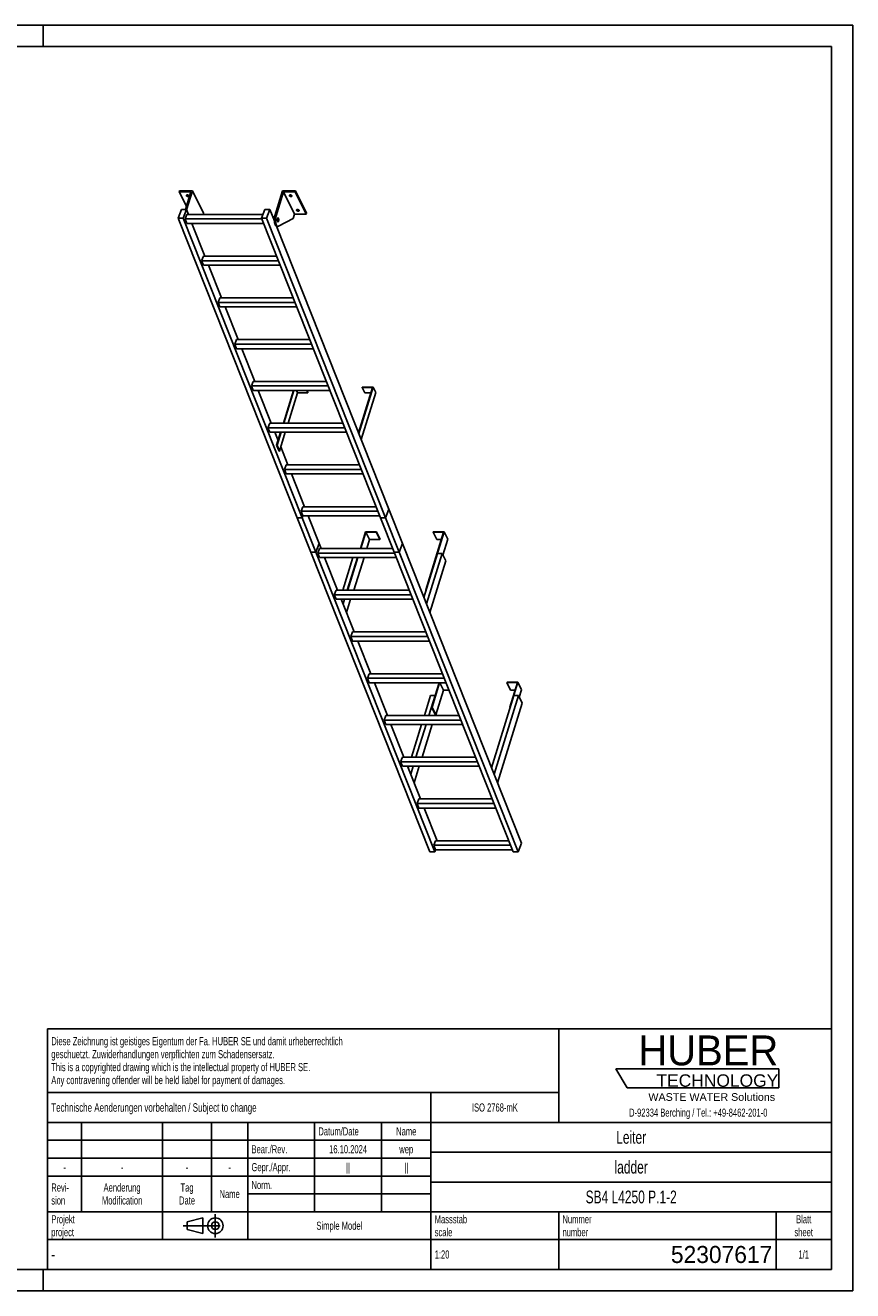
# Model space of a CAD drawing. Header units: millimetres. Extents: x 0 to 8400, y 0 to 5940.
# Tile 2 of 2: x 4516 to 8400, y 0 to 5940. Entities that reach past the tile are written whole.
import ezdxf

# ---------------------------------------------------------------- set-up
doc = ezdxf.new("R2010")
doc.units = ezdxf.units.MM
doc.header["$LTSCALE"] = 462
doc.linetypes.add('CENTER', pattern=[0.6, 0.375, -0.075, 0.075, -0.075])
doc.layers.get('0').update_dxf_attribs({"linetype": 'CONTINUOUS'})
for name, color, linetype in [('005_AXIS', 7, 'CONTINUOUS'), ('HUBER_Logo_BL1', 7, 'CONTINUOUS'), ('HUBER_Logo_BL2', 7, 'CONTINUOUS')]:
    doc.layers.add(name, color=color, linetype=linetype)
doc.styles.get("Standard").update_dxf_attribs({"font": 'txt', "width": 0.7})
doc.styles.add('TEXTSTYLE_2', font='txt')
doc.styles.add('TEXTSTYLE_3', font='arial.ttf')
doc.styles.add('TEXTSTYLE_5', font='txt', dxfattribs={"width": 0.8})
doc.styles.add('TEXTSTYLE_6', font='txt')

# ---------------------------------------------------------------- blocks, each defined once
blk = doc.blocks.new('HUBER_LOGO_BL1', base_point=(7675, 1007.5))
at = {"layer": 'HUBER_Logo_BL1', "color": 2, "linetype": 'Continuous', "attachment_point": 3, "line_spacing_factor": 0.78}
for s, insert, char_height, width, style in [('HUBER\\P\\fArial;\\H58.5;TECHNOLOGY ', (8050.7, 1198.2), 140.4, 775.343, 'TEXTSTYLE_2'), ('WASTE WATER Solutions', (8036, 927.2), 36, 594.067, 'TEXTSTYLE_3')]:
    blk.add_mtext(s, dxfattribs=dict(at, insert=insert, char_height=char_height, width=width, style=style))
at = {"layer": 'HUBER_Logo_BL1', "color": 2, "linetype": 'Continuous', "insert": (7675, 854.8), "char_height": 38, "width": 1621.786, "attachment_point": 2, "line_spacing_factor": 0.96}
blk.add_mtext('D-92334 Berching / Tel.: +49-8462-201-0', dxfattribs=at)
blk = doc.blocks.new('PROJEKTIONSMETHODE_1_BL3', base_point=(5360, 305))
at = {"color": 2, "linetype": 'CENTER'}
for p, q in [((5407.7, 360), (5407.7, 250)), ((5257.3, 305), (5462.7, 305))]:
    blk.add_line(p, q, dxfattribs=at)
at = {"color": 2, "linetype": 'Continuous'}
for p, q in [((5275.7, 323.3), (5349, 341.7)), ((5275.7, 286.7), (5275.7, 323.3)), ((5349, 268.3), (5349, 341.7)), ((5275.7, 286.7), (5349, 268.3))]:
    blk.add_line(p, q, dxfattribs=at)
for radius in [36.7, 18.3]:
    blk.add_circle((5407.7, 305), radius, dxfattribs=at)
blk = doc.blocks.new('*T17')
at = {"color": 3, "linetype": 'Continuous'}
for p, q in [((0, 0), (3680, 0)), ((0, 0), (0, -1130)), ((2400, 0), (2400, -440)), ((3680, 0), (3680, -1130)), ((0, -300), (2400, -300)), ((1800, -300), (1800, -1130)), ((0, -440), (3680, -440)), ((160, -440), (160, -860)), ((540, -440), (540, -990)), ((770, -440), (770, -860)), ((940, -440), (940, -990)), ((1254, -440), (1254, -860)), ((1568, -440), (1568, -860)), ((0, -524), (1800, -524)), ((1800, -580), (3680, -580)), ((0, -608), (1800, -608)), ((0, -692), (1800, -692)), ((1800, -720), (3680, -720)), ((940, -776), (1800, -776)), ((0, -860), (3680, -860)), ((2400, -860), (2400, -1130)), ((3420, -860), (3420, -1130)), ((0, -990), (3680, -990)), ((0, -1130), (3680, -1130))]:
    blk.add_line(p, q, dxfattribs=at)
at = {"color": 2, "linetype": 'Continuous', "line_spacing_factor": 0.96}
for s, insert, char_height, width, attachment_point in [('Diese Zeichnung ist geistiges Eigentum der Fa. HUBER SE und damit urheberrechtlich \\Pgeschuetzt. Zuwiderhandlungen verpflichten zum Schadensersatz.\\PThis is a copyrighted drawing which is the intellectual property of HUBER SE.\\PAny contravening offender will be held liabel for payment of damages.', (17.5, -39.8), 38, 4429.714, 1), ('Technische Aenderungen vorbehalten / Subject to change', (17.5, -350), 40, 3049.524, 1), ('ISO 2768-mK', (2100, -351), 38, 665.905, 2), ('Datum/Date', (1271.5, -463), 38, 584.476, 1), ('Name', (1684, -463), 38, 253.333, 2), ('Leiter', (2740, -480), 60, 480, 2), ('Bear./Rev.', (957.5, -547), 38, 544.667, 1), ('16.10.2024', (1411, -547), 38, 546.476, 2), ('wep', (1684, -547), 38, 199.048, 2), ('-', (80, -631), 38, 68.762, 2), ('-', (350, -631), 38, 68.762, 2), ('-', (655, -631), 38, 68.762, 2), ('-', (855, -631), 38, 68.762, 2), ('Gepr./Appr.', (957.5, -631), 38, 598.952, 1), ('||', (1411, -631), 38, 101.333, 2), ('||', (1684, -631), 38, 101.333, 2), ('ladder', (2740, -620), 60, 502.857, 2), ('Revi-\\Psion', (17.5, -726.6), 38, 276.857, 1), ('Aenderung\\PModification', (350, -726.6), 38, 606.19, 2), ('Tag\\PDate', (655, -726.6), 38, 235.238, 2), ('Name', (855, -757), 38, 253.333, 2), ('Norm. ', (957.5, -715), 38, 351.048, 1), ('SB4 L4250 P.1-2', (2740, -760), 60, 1351.429, 2), ('Projekt\\Pproject', (17.5, -875.6), 38, 367.333, 1), ('Massstab\\Pscale', (1817.5, -875.6), 38, 448.762, 1), ('Nummer\\Pnumber', (2417.5, -875.6), 38, 372.762, 1), ('Blatt\\Psheet', (3550, -875.6), 38, 275.048, 2), ('Simple Model', (1370, -906), 38, 656.857, 2), ('1:20', (1817.5, -1041), 38, 204.476, 1), ('1/1', (3550, -1041), 38, 159.238, 2)]:
    blk.add_mtext(s, dxfattribs=dict(at, insert=insert, char_height=char_height, width=width, attachment_point=attachment_point))
for s, insert, char_height, width, attachment_point, style in [('-', (17.5, -1035), 50, 36.667, 1, 'TEXTSTYLE_5'), ('52307617', (3402.5, -1020), 80, 1093.333, 3, 'TEXTSTYLE_6')]:
    blk.add_mtext(s, dxfattribs=dict(at, insert=insert, char_height=char_height, width=width, attachment_point=attachment_point, style=style))
blk = doc.blocks.new('HUBER_LOGO_BL2', base_point=(7670.4, 997))
at = {"layer": 'HUBER_Logo_BL2', "color": 5, "linetype": 'Continuous'}
for p, q in [((8052.9, 1042), (7287.9, 1042)), ((7287.9, 1042), (7341.9, 952)), ((8052.9, 1042), (8052.9, 952)), ((7341.9, 952), (8052.9, 952))]:
    blk.add_line(p, q, dxfattribs=at)

msp = doc.modelspace()

# ---------------------------------------------------------------- linework, layer by layer
at = {"color": 3, "linetype": 'Continuous'}
for p, q in [((8400, 5940), (0, 5940)), ((4600, 5940), (4600, 5840)), ((8400, 5940), (8400, 0)), ((4600, 0), (4600, 100)), ((8400, 0), (0, 0))]:
    msp.add_line(p, q, dxfattribs=at)
at = {"color": 5, "linetype": 'Continuous'}
for p, q in [((8300, 5840), (100, 5840)), ((8300, 100), (8300, 5840)), ((100, 100), (8300, 100))]:
    msp.add_line(p, q, dxfattribs=at)
at = {"color": 7, "linetype": 'Continuous'}
for p, q in [((5293.014, 5158.495), (5238.672, 5158.495)), ((5293.014, 5158.495), (5267.553, 5076.104)), ((5272.523, 5074.301), (5299.993, 5163.195)), ((5687.129, 5044.912), (5723.681, 5163.195)), ((5727.755, 5158.495), (5692.655, 5044.912)), ((5779.612, 5052.821), (5727.755, 5158.495)), ((5782.098, 5158.495), (5727.755, 5158.495)), ((5233.24, 5035.402), (5248.78, 5076.104)), ((5248.78, 5076.104), (5271.807, 5076.104)), ((5271.807, 5076.104), (5256.267, 5035.402)), ((5265.509, 5031.04), (5273.687, 5052.462)), ((5631.205, 5052.462), (5273.687, 5052.462)), ((5351.85, 5057.521), (5350.287, 5052.462)), ((5624.691, 5035.402), (5640.231, 5076.104)), ((5640.231, 5076.104), (5663.257, 5076.104)), ((5663.257, 5076.104), (5647.718, 5035.402)), ((5684.713, 5022.086), (5663.257, 5076.104)), ((5779.612, 5052.821), (5773.411, 5032.755)), ((5779.612, 5052.821), (5833.955, 5052.821)), ((5792.157, 3628.232), (5233.24, 5035.402)), ((5256.267, 5035.402), (5233.24, 5035.402)), ((5815.184, 3628.232), (5256.267, 5035.402)), ((5273.851, 5010.038), (5265.509, 5031.04)), ((5626.424, 5031.04), (5265.509, 5031.04)), ((5273.851, 5010.038), (5634.766, 5010.038)), ((5300.346, 5010.038), (5298.44, 5009.05)), ((6183.608, 3628.232), (5624.691, 5035.402)), ((5647.718, 5035.402), (5624.691, 5035.402)), ((6206.634, 3628.232), (5647.718, 5035.402)), ((6222.174, 3668.933), (5694.881, 4996.485)), ((5696.28, 4996.264), (5701.807, 4996.264)), ((5773.411, 5032.755), (5704.117, 4996.857)), ((5343.368, 4835.017), (5351.546, 4856.438)), ((5351.71, 4814.014), (5343.368, 4835.017)), ((5704.283, 4835.017), (5343.368, 4835.017)), ((5695.774, 4856.438), (5351.546, 4856.438)), ((5351.71, 4814.014), (5712.625, 4814.014)), ((5421.227, 4638.993), (5429.406, 4660.415)), ((5429.569, 4617.99), (5421.227, 4638.993)), ((5782.142, 4638.993), (5421.227, 4638.993)), ((5773.633, 4660.415), (5429.406, 4660.415)), ((5429.569, 4617.99), (5790.484, 4617.99)), ((5507.265, 4464.391), (5499.086, 4442.969)), ((5851.492, 4464.391), (5507.265, 4464.391)), ((5507.428, 4421.967), (5499.086, 4442.969)), ((5860.001, 4442.969), (5499.086, 4442.969)), ((5507.428, 4421.967), (5868.343, 4421.967)), ((5585.124, 4268.367), (5576.945, 4246.945)), ((5585.287, 4225.943), (5576.945, 4246.945)), ((5937.86, 4246.945), (5576.945, 4246.945)), ((5929.351, 4268.367), (5585.124, 4268.367)), ((5585.287, 4225.943), (5946.202, 4225.943)), ((5776.796, 4225.943), (5729.33, 4072.344)), ((5793.385, 4215.276), (5788.151, 4225.943)), ((5836.967, 4225.943), (5842.201, 4215.276)), ((5838.22, 4225.943), (5842.685, 4216.843)), ((6145.923, 4240.141), (6080.012, 4026.851)), ((6097.591, 4241.707), (6097.107, 4240.141)), ((6109.309, 4215.276), (6097.107, 4240.141)), ((6097.107, 4240.141), (6145.923, 4240.141)), ((6097.591, 4241.707), (6148.25, 4241.707)), ((5749.215, 4072.344), (5793.385, 4215.276)), ((5842.201, 4215.276), (5793.385, 4215.276)), ((5842.685, 4216.843), (5842.201, 4215.276)), ((6138.24, 4215.276), (6109.309, 4215.276)), ((5662.983, 4072.344), (5654.804, 4050.922)), ((5663.146, 4029.919), (5654.804, 4050.922)), ((6015.719, 4050.922), (5654.804, 4050.922)), ((6007.21, 4072.344), (5662.983, 4072.344)), ((5663.146, 4029.919), (6024.061, 4029.919)), ((5716.22, 4029.919), (5697.453, 3969.19)), ((5708.637, 3941.032), (5736.105, 4029.919)), ((5748.351, 3876.32), (5714.768, 3960.871)), ((5740.842, 3876.32), (5732.663, 3854.898)), ((6085.069, 3876.32), (5740.842, 3876.32)), ((5741.005, 3833.896), (5732.663, 3854.898)), ((6093.578, 3854.898), (5732.663, 3854.898)), ((5741.005, 3833.896), (6101.92, 3833.896)), ((5826.21, 3680.296), (5765.202, 3833.896)), ((5792.157, 3628.232), (5815.184, 3628.232)), ((5792.185, 3628.162), (5792.212, 3628.232)), ((5856.085, 3467.283), (5792.185, 3628.162)), ((5792.185, 3628.162), (5815.211, 3628.162)), ((5818.701, 3680.296), (5810.522, 3658.874)), ((5818.864, 3637.872), (5810.522, 3658.874)), ((6171.437, 3658.874), (5810.522, 3658.874)), ((5815.184, 3628.232), (5818.864, 3637.872)), ((5815.211, 3628.162), (5818.919, 3637.872)), ((5879.111, 3467.283), (5815.211, 3628.162)), ((6162.928, 3680.296), (5818.701, 3680.296)), ((5818.864, 3637.872), (6179.779, 3637.872)), ((5894.651, 3507.984), (5843.061, 3637.872)), ((6183.608, 3628.232), (6206.634, 3628.232)), ((6183.662, 3628.232), (6183.636, 3628.162)), ((6183.636, 3628.162), (6206.662, 3628.162)), ((6247.536, 3467.283), (6183.636, 3628.162)), ((6206.634, 3628.232), (6222.174, 3668.933)), ((6206.662, 3628.162), (6222.202, 3668.863)), ((6270.562, 3467.283), (6206.662, 3628.162)), ((6222.202, 3668.863), (6222.147, 3668.863)), ((6286.102, 3507.984), (6222.202, 3668.863)), ((5879.111, 3467.283), (5894.651, 3507.984)), ((5879.139, 3467.213), (5894.679, 3507.914)), ((5894.679, 3507.914), (5894.624, 3507.914)), ((5904.069, 3484.272), (5894.679, 3507.914)), ((6112.914, 3562.943), (6088.603, 3484.272)), ((6090.445, 3484.272), (6114.272, 3561.376)), ((6163.573, 3562.943), (6112.914, 3562.943)), ((6114.272, 3561.376), (6163.089, 3561.376)), ((6114.272, 3561.376), (6131.66, 3525.945)), ((6118.782, 3484.272), (6131.66, 3525.945)), ((6131.66, 3525.945), (6180.476, 3525.945)), ((6163.089, 3561.376), (6163.573, 3562.943)), ((6163.089, 3561.376), (6180.476, 3525.945)), ((6163.573, 3562.943), (6180.96, 3527.511)), ((6180.476, 3525.945), (6180.96, 3527.511)), ((6270.562, 3467.283), (6286.102, 3507.984)), ((6270.59, 3467.213), (6286.13, 3507.914)), ((6286.13, 3507.914), (6286.075, 3507.914)), ((6845.046, 2100.744), (6286.13, 3507.914)), ((6479.013, 3561.376), (6395.282, 3290.425)), ((6397.124, 3290.425), (6481.339, 3562.943)), ((6430.68, 3562.943), (6430.196, 3561.376)), ((6430.196, 3561.376), (6479.013, 3561.376)), ((6430.196, 3561.376), (6447.584, 3525.945)), ((6481.339, 3562.943), (6430.68, 3562.943)), ((6447.584, 3525.945), (6468.063, 3525.945)), ((6475.799, 3453.319), (6498.726, 3527.511)), ((6481.339, 3562.943), (6498.726, 3527.511)), ((5856.085, 3467.283), (5879.111, 3467.283)), ((5856.113, 3467.213), (5856.139, 3467.283)), ((6415.029, 2060.042), (5856.113, 3467.213)), ((5856.113, 3467.213), (5879.139, 3467.213)), ((6438.056, 2060.042), (5879.139, 3467.213)), ((5896.56, 3484.272), (5888.381, 3462.851)), ((6249.296, 3462.851), (5888.381, 3462.851)), ((5896.723, 3441.848), (5888.381, 3462.851)), ((6240.788, 3484.272), (5896.56, 3484.272)), ((6247.536, 3467.283), (6270.562, 3467.283)), ((6247.59, 3467.283), (6247.564, 3467.213)), ((6247.564, 3467.213), (6270.59, 3467.213)), ((6806.48, 2060.042), (6247.564, 3467.213)), ((6829.507, 2060.042), (6270.59, 3467.213)), ((6450.791, 3461.111), (6386.874, 3254.273)), ((6471.976, 3461.111), (6398.788, 3224.276)), ((6471.976, 3461.111), (6450.791, 3461.111)), ((6489.363, 3425.679), (6471.976, 3461.111)), ((5896.723, 3441.848), (6257.638, 3441.848)), ((5981.928, 3288.249), (5920.92, 3441.848)), ((6075.493, 3441.848), (6028.7, 3290.425)), ((6030.542, 3290.425), (6077.335, 3441.848)), ((6058.206, 3288.249), (6105.672, 3441.848)), ((6414.726, 3184.152), (6489.363, 3425.679)), ((5974.419, 3288.249), (5966.24, 3266.827)), ((6318.647, 3288.249), (5974.419, 3288.249)), ((6028.7, 3290.425), (6030.542, 3290.425)), ((6028.7, 3290.425), (6029.768, 3288.249)), ((6030.542, 3290.425), (6031.61, 3288.249)), ((6395.282, 3290.425), (6397.124, 3290.425)), ((6395.282, 3290.425), (6396.978, 3286.97)), ((6397.124, 3290.425), (6397.69, 3289.274)), ((6327.155, 3266.827), (5966.24, 3266.827)), ((5974.582, 3245.824), (5966.24, 3266.827)), ((5974.582, 3245.824), (6335.497, 3245.824)), ((6059.787, 3092.225), (5998.779, 3245.824)), ((6052.278, 3092.225), (6044.099, 3070.803)), ((6396.506, 3092.225), (6052.278, 3092.225)), ((6405.014, 3070.803), (6044.099, 3070.803)), ((6052.441, 3049.801), (6044.099, 3070.803)), ((6052.441, 3049.801), (6413.356, 3049.801)), ((6137.646, 2896.201), (6076.638, 3049.801)), ((6130.137, 2896.201), (6121.958, 2874.78)), ((6482.873, 2874.78), (6121.958, 2874.78)), ((6130.3, 2853.777), (6121.958, 2874.78)), ((6474.365, 2896.201), (6130.137, 2896.201)), ((6130.3, 2853.777), (6491.215, 2853.777)), ((6215.505, 2700.178), (6154.497, 2853.777)), ((6458.719, 2853.777), (6423.26, 2739.034)), ((6425.102, 2739.034), (6460.561, 2853.777)), ((6461.512, 2853.777), (6478.316, 2819.534)), ((6777.336, 2856.533), (6776.852, 2854.966)), ((6776.852, 2854.966), (6825.668, 2854.966)), ((6776.852, 2854.966), (6794.239, 2819.534)), ((6827.995, 2856.533), (6777.336, 2856.533)), ((6825.668, 2854.966), (6789.843, 2739.034)), ((6791.685, 2739.034), (6827.995, 2856.533)), ((6827.995, 2856.533), (6845.382, 2821.101)), ((6442.49, 2703.602), (6478.316, 2819.534)), ((6478.316, 2819.534), (6504.816, 2819.534)), ((6809.55, 2793.867), (6704.616, 2454.301)), ((6830.735, 2793.867), (6716.531, 2424.304)), ((6794.239, 2819.534), (6814.719, 2819.534)), ((6830.735, 2793.867), (6809.55, 2793.867)), ((6848.122, 2758.435), (6830.735, 2793.867)), ((6834.558, 2786.075), (6845.382, 2821.101)), ((6423.26, 2739.034), (6425.102, 2739.034)), ((6423.26, 2739.034), (6440.648, 2703.602)), ((6425.102, 2739.034), (6442.49, 2703.602)), ((6732.468, 2384.179), (6848.122, 2758.435)), ((6789.843, 2739.034), (6791.685, 2739.034)), ((6789.843, 2739.034), (6791.538, 2735.579)), ((6791.685, 2739.034), (6792.25, 2737.882)), ((6207.996, 2700.178), (6199.817, 2678.756)), ((6560.732, 2678.756), (6199.817, 2678.756)), ((6208.159, 2657.753), (6199.817, 2678.756)), ((6552.224, 2700.178), (6207.996, 2700.178)), ((6440.648, 2703.602), (6442.49, 2703.602)), ((6208.159, 2657.753), (6569.074, 2657.753)), ((6293.364, 2504.154), (6232.356, 2657.753)), ((6285.855, 2504.154), (6277.676, 2482.732)), ((6630.083, 2504.154), (6285.855, 2504.154)), ((6638.591, 2482.732), (6277.676, 2482.732)), ((6286.018, 2461.73), (6277.676, 2482.732)), ((6286.018, 2461.73), (6646.933, 2461.73)), ((6371.223, 2308.13), (6310.215, 2461.73)), ((6363.714, 2308.13), (6355.535, 2286.708)), ((6716.45, 2286.708), (6355.535, 2286.708)), ((6363.877, 2265.706), (6355.535, 2286.708)), ((6707.942, 2308.13), (6363.714, 2308.13)), ((6363.877, 2265.706), (6724.792, 2265.706)), ((6449.082, 2112.106), (6388.074, 2265.706)), ((6441.573, 2112.106), (6433.394, 2090.685)), ((6794.309, 2090.685), (6433.394, 2090.685)), ((6441.736, 2069.682), (6433.394, 2090.685)), ((6785.801, 2112.106), (6441.573, 2112.106)), ((6845.046, 2100.744), (6829.507, 2060.042)), ((6438.056, 2060.042), (6415.029, 2060.042)), ((6441.736, 2069.682), (6438.056, 2060.042)), ((6441.736, 2069.682), (6802.651, 2069.682)), ((6829.507, 2060.042), (6806.48, 2060.042))]:
    msp.add_line(p, q, dxfattribs=at)
at = {"color": 9, "linetype": 'Continuous'}
msp.add_line((5687.129, 5044.912), (5692.655, 5044.912), dxfattribs=at)
at = {"color": 7, "linetype": 'Continuous'}
for points, knots in [([(5687.129, 5044.912), (5686.4, 5042.552), (5685.285, 5037.462), (5684.518, 5029.503), (5684.61, 5021.296), (5685.553, 5013.467), (5687.041, 5007.495), (5688.653, 5003.412), (5689.957, 5000.924), (5691.385, 4998.917), (5692.923, 4997.426), (5694.56, 4996.486), (5695.728, 4996.264), (5696.28, 4996.264)], [0, 0, 0, 0, 0.13939916, 0.29280569, 0.45031518, 0.60153991, 0.73684016, 0.79611184, 0.84888332, 0.89492094, 0.93453063, 0.96882596, 1, 1, 1, 1]), ([(5692.655, 5044.912), (5691.926, 5042.552), (5690.811, 5037.462), (5690.044, 5029.503), (5690.136, 5021.296), (5691.08, 5013.467), (5692.567, 5007.495), (5694.18, 5003.412), (5695.483, 5000.924), (5696.912, 4998.917), (5698.449, 4997.426), (5700.086, 4996.486), (5701.254, 4996.264), (5701.807, 4996.264)], [0, 0, 0, 0, 0.13939916, 0.29280569, 0.45031518, 0.60153991, 0.73684016, 0.79611184, 0.84888332, 0.89492094, 0.93453063, 0.96882596, 1, 1, 1, 1]), ([(5701.807, 4996.264), (5702.001, 4996.264), (5702.8, 4996.315), (5703.58, 4996.578), (5704.117, 4996.857)], [0, 0, 0, 0, 0.24280271, 1, 1, 1, 1])]:
    msp.add_open_spline(points, degree=3, knots=knots, dxfattribs=at)
at = {"layer": '005_AXIS', "color": 7, "linetype": 'Continuous'}
for p, q in [((5240.124, 5163.195), (5238.672, 5158.495)), ((5238.672, 5158.495), (5272.016, 5090.546)), ((5299.993, 5163.195), (5240.124, 5163.195)), ((5351.85, 5057.521), (5299.993, 5163.195)), ((5783.55, 5163.195), (5723.681, 5163.195)), ((5783.55, 5163.195), (5782.098, 5158.495)), ((5833.955, 5052.821), (5782.098, 5158.495)), ((5835.407, 5057.521), (5783.55, 5163.195)), ((5281.197, 5052.462), (5271.807, 5076.104)), ((5835.407, 5057.521), (5833.955, 5052.821)), ((5359.056, 4856.438), (5298.047, 5010.038)), ((5684.974, 5033.764), (5680.074, 5033.764)), ((5701.807, 5033.764), (5699.703, 5033.764)), ((5701.807, 5018.764), (5699.704, 5018.764)), ((5436.915, 4660.415), (5375.906, 4814.014)), ((5514.774, 4464.391), (5453.765, 4617.99)), ((5592.633, 4268.367), (5531.624, 4421.967)), ((5670.492, 4072.344), (5609.484, 4225.943)), ((5774.954, 4225.943), (5727.488, 4072.344)), ((6148.25, 4241.707), (6081.048, 4024.243)), ((6160.451, 4216.843), (6148.25, 4241.707)), ((6092.232, 3996.085), (6160.451, 4216.843)), ((5702.548, 3991.637), (5687.343, 4029.919)), ((5714.378, 4029.919), (5695.611, 3969.19)), ((5695.611, 3969.19), (5706.795, 3941.032)), ((5695.611, 3969.19), (5697.453, 3969.19)), ((5697.453, 3969.19), (5708.637, 3941.032)), ((5706.795, 3941.032), (5708.637, 3941.032)), ((6053.388, 3441.848), (6005.922, 3288.249)), ((6074.572, 3441.848), (6027.106, 3288.249)), ((6013.996, 3245.824), (6007.337, 3224.276)), ((6023.275, 3184.152), (6042.333, 3245.824)), ((6418.099, 2793.867), (6389.147, 2700.178)), ((6439.284, 2793.867), (6410.332, 2700.178)), ((6418.099, 2793.867), (6439.284, 2793.867)), ((6439.849, 2792.715), (6439.284, 2793.867)), ((6438.668, 2700.178), (6440.082, 2704.754)), ((6376.037, 2657.753), (6328.571, 2504.154)), ((6397.222, 2657.753), (6349.756, 2504.154)), ((6378.092, 2504.154), (6425.558, 2657.753)), ((6315.461, 2461.73), (6313.166, 2454.301)), ((6336.646, 2461.73), (6325.08, 2424.304)), ((6341.017, 2384.179), (6364.982, 2461.73))]:
    msp.add_line(p, q, dxfattribs=at)
for points, knots in [([(5271.771, 5139.847), (5271.619, 5140.156), (5271.406, 5140.792), (5271.455, 5141.469), (5271.547, 5141.766)], [0, 0, 0, 0, 0.5259898, 1, 1, 1, 1]), ([(5271.547, 5141.766), (5271.671, 5142.167), (5272.228, 5142.959), (5273.605, 5143.658), (5275.361, 5143.95), (5277.35, 5143.823), (5279.379, 5143.296), (5281.245, 5142.42), (5282.761, 5141.285), (5283.505, 5140.335), (5283.744, 5139.847)], [0, 0, 0, 0, 0.08792798, 0.19150842, 0.31584215, 0.45699794, 0.60613596, 0.75253438, 0.88609216, 1, 1, 1, 1]), ([(5283.968, 5137.927), (5283.844, 5137.526), (5283.287, 5136.734), (5281.91, 5136.035), (5280.154, 5135.743), (5278.165, 5135.87), (5276.136, 5136.397), (5274.27, 5137.274), (5272.754, 5138.409), (5272.01, 5139.358), (5271.771, 5139.847)], [0, 0, 0, 0, 0.08792798, 0.19150842, 0.31584215, 0.45699794, 0.60613596, 0.75253438, 0.88609216, 1, 1, 1, 1]), ([(5283.139, 5140.755), (5282.373, 5140.538), (5280.648, 5140.411), (5278.079, 5140.892), (5275.687, 5141.945), (5274.335, 5143.023), (5273.825, 5143.635)], [0, 0, 0, 0, 0.23501097, 0.50003303, 0.76503684, 1, 1, 1, 1]), ([(5283.744, 5139.847), (5283.896, 5139.537), (5284.109, 5138.901), (5284.059, 5138.225), (5283.968, 5137.927)], [0, 0, 0, 0, 0.5259898, 1, 1, 1, 1]), ([(5755.328, 5139.847), (5755.176, 5140.156), (5754.963, 5140.792), (5755.012, 5141.469), (5755.104, 5141.766)], [0, 0, 0, 0, 0.5259898, 1, 1, 1, 1]), ([(5755.104, 5141.766), (5755.228, 5142.167), (5755.785, 5142.959), (5757.162, 5143.658), (5758.918, 5143.95), (5760.907, 5143.823), (5762.936, 5143.296), (5764.802, 5142.42), (5766.318, 5141.285), (5767.062, 5140.335), (5767.301, 5139.847)], [0, 0, 0, 0, 0.08792798, 0.19150842, 0.31584215, 0.45699794, 0.60613596, 0.75253438, 0.88609216, 1, 1, 1, 1]), ([(5767.525, 5137.927), (5767.401, 5137.526), (5766.844, 5136.734), (5765.467, 5136.035), (5763.711, 5135.743), (5761.722, 5135.87), (5759.693, 5136.397), (5757.827, 5137.274), (5756.311, 5138.409), (5755.567, 5139.358), (5755.328, 5139.847)], [0, 0, 0, 0, 0.08792798, 0.19150842, 0.31584215, 0.45699794, 0.60613596, 0.75253438, 0.88609216, 1, 1, 1, 1]), ([(5766.696, 5140.755), (5765.93, 5140.538), (5764.205, 5140.411), (5761.636, 5140.892), (5759.244, 5141.945), (5757.892, 5143.023), (5757.382, 5143.635)], [0, 0, 0, 0, 0.23501097, 0.50003303, 0.76503684, 1, 1, 1, 1]), ([(5767.301, 5139.847), (5767.453, 5139.537), (5767.666, 5138.901), (5767.617, 5138.225), (5767.525, 5137.927)], [0, 0, 0, 0, 0.5259898, 1, 1, 1, 1]), ([(5788.882, 5071.469), (5788.73, 5071.779), (5788.517, 5072.415), (5788.567, 5073.092), (5788.659, 5073.389)], [0, 0, 0, 0, 0.5259898, 1, 1, 1, 1]), ([(5788.659, 5073.389), (5788.783, 5073.79), (5789.339, 5074.582), (5790.716, 5075.281), (5792.472, 5075.573), (5794.462, 5075.446), (5796.491, 5074.919), (5798.357, 5074.042), (5799.872, 5072.908), (5800.616, 5071.958), (5800.856, 5071.469)], [0, 0, 0, 0, 0.08792798, 0.19150842, 0.31584215, 0.45699794, 0.60613596, 0.75253438, 0.88609216, 1, 1, 1, 1]), ([(5801.079, 5069.55), (5800.955, 5069.149), (5800.399, 5068.357), (5799.022, 5067.658), (5797.266, 5067.366), (5795.276, 5067.493), (5793.247, 5068.02), (5791.381, 5068.896), (5789.866, 5070.031), (5789.122, 5070.981), (5788.882, 5071.469)], [0, 0, 0, 0, 0.08792798, 0.19150842, 0.31584215, 0.45699794, 0.60613596, 0.75253438, 0.88609216, 1, 1, 1, 1]), ([(5800.251, 5072.378), (5799.485, 5072.161), (5797.76, 5072.034), (5795.191, 5072.515), (5792.798, 5073.568), (5791.446, 5074.646), (5790.936, 5075.258)], [0, 0, 0, 0, 0.23501097, 0.50003303, 0.76503684, 1, 1, 1, 1]), ([(5800.856, 5071.469), (5801.008, 5071.16), (5801.221, 5070.524), (5801.171, 5069.847), (5801.079, 5069.55)], [0, 0, 0, 0, 0.5259898, 1, 1, 1, 1]), ([(5701.807, 5035.514), (5701.618, 5035.514), (5701.216, 5035.429), (5700.663, 5035.075), (5700.15, 5034.519), (5699.48, 5033.456), (5698.826, 5031.697), (5698.338, 5029.237), (5698.151, 5026.504), (5698.284, 5023.749), (5698.722, 5021.225), (5699.241, 5019.683), (5699.568, 5019.018)], [0, 0, 0, 0, 0.03139335, 0.06653603, 0.10789217, 0.15653915, 0.27536244, 0.41788485, 0.57383793, 0.73088447, 0.87653105, 1, 1, 1, 1]), ([(5701.807, 5033.764), (5701.654, 5033.764), (5701.328, 5033.695), (5700.88, 5033.408), (5700.464, 5032.957), (5699.92, 5032.095), (5699.39, 5030.67), (5698.994, 5028.674), (5698.843, 5026.458), (5698.95, 5024.225), (5699.306, 5022.178), (5699.727, 5020.928), (5699.991, 5020.389)], [0, 0, 0, 0, 0.03139335, 0.066536, 0.10789211, 0.15653911, 0.27536242, 0.41788483, 0.57383791, 0.73088448, 0.87653101, 1, 1, 1, 1]), ([(5699.568, 5019.018), (5699.714, 5018.721), (5700.017, 5018.188), (5700.564, 5017.537), (5701.16, 5017.117), (5701.602, 5017.014), (5701.807, 5017.014)], [0, 0, 0, 0, 0.31594771, 0.58208422, 0.80455749, 1, 1, 1, 1]), ([(5699.991, 5020.389), (5700.11, 5020.148), (5700.356, 5019.716), (5700.799, 5019.188), (5701.282, 5018.848), (5701.641, 5018.764), (5701.807, 5018.764)], [0, 0, 0, 0, 0.31594818, 0.58208432, 0.80455751, 1, 1, 1, 1]), ([(5704.046, 5033.51), (5703.9, 5033.808), (5703.597, 5034.341), (5703.05, 5034.992), (5702.453, 5035.411), (5702.012, 5035.514), (5701.807, 5035.514)], [0, 0, 0, 0, 0.31594771, 0.58208422, 0.80455749, 1, 1, 1, 1]), ([(5703.622, 5032.139), (5703.504, 5032.38), (5703.258, 5032.813), (5702.815, 5033.341), (5702.331, 5033.681), (5701.973, 5033.764), (5701.807, 5033.764)], [0, 0, 0, 0, 0.31594818, 0.58208432, 0.80455751, 1, 1, 1, 1]), ([(5701.807, 5017.014), (5701.995, 5017.014), (5702.397, 5017.099), (5702.95, 5017.454), (5703.463, 5018.009), (5704.134, 5019.073), (5704.788, 5020.831), (5705.276, 5023.292), (5705.462, 5026.025), (5705.33, 5028.779), (5704.891, 5031.303), (5704.372, 5032.845), (5704.046, 5033.51)], [0, 0, 0, 0, 0.03139335, 0.06653603, 0.10789217, 0.15653915, 0.27536244, 0.41788485, 0.57383793, 0.73088447, 0.87653105, 1, 1, 1, 1]), ([(5701.807, 5018.764), (5701.959, 5018.764), (5702.285, 5018.833), (5702.734, 5019.12), (5703.15, 5019.571), (5703.694, 5020.433), (5704.224, 5021.859), (5704.619, 5023.854), (5704.771, 5026.07), (5704.663, 5028.303), (5704.308, 5030.35), (5703.887, 5031.6), (5703.622, 5032.139)], [0, 0, 0, 0, 0.03139335, 0.066536, 0.10789211, 0.15653911, 0.27536242, 0.41788483, 0.57383791, 0.73088448, 0.87653101, 1, 1, 1, 1])]:
    msp.add_open_spline(points, degree=3, knots=knots, dxfattribs=at)

# ---------------------------------------------------------------- block references
msp.add_blockref('*T17', (4620, 1230))
at = {"color": 2, "linetype": 'Continuous'}
msp.add_blockref('PROJEKTIONSMETHODE_1_BL3', (5360, 305), dxfattribs=at)
at = {"layer": 'HUBER_Logo_BL1'}
msp.add_blockref('HUBER_LOGO_BL1', (7674.994, 1007.484), dxfattribs=at)
at = {"layer": 'HUBER_Logo_BL2'}
msp.add_blockref('HUBER_LOGO_BL2', (7670.375, 996.993), dxfattribs=at)

doc.saveas('drawing.dxf')
